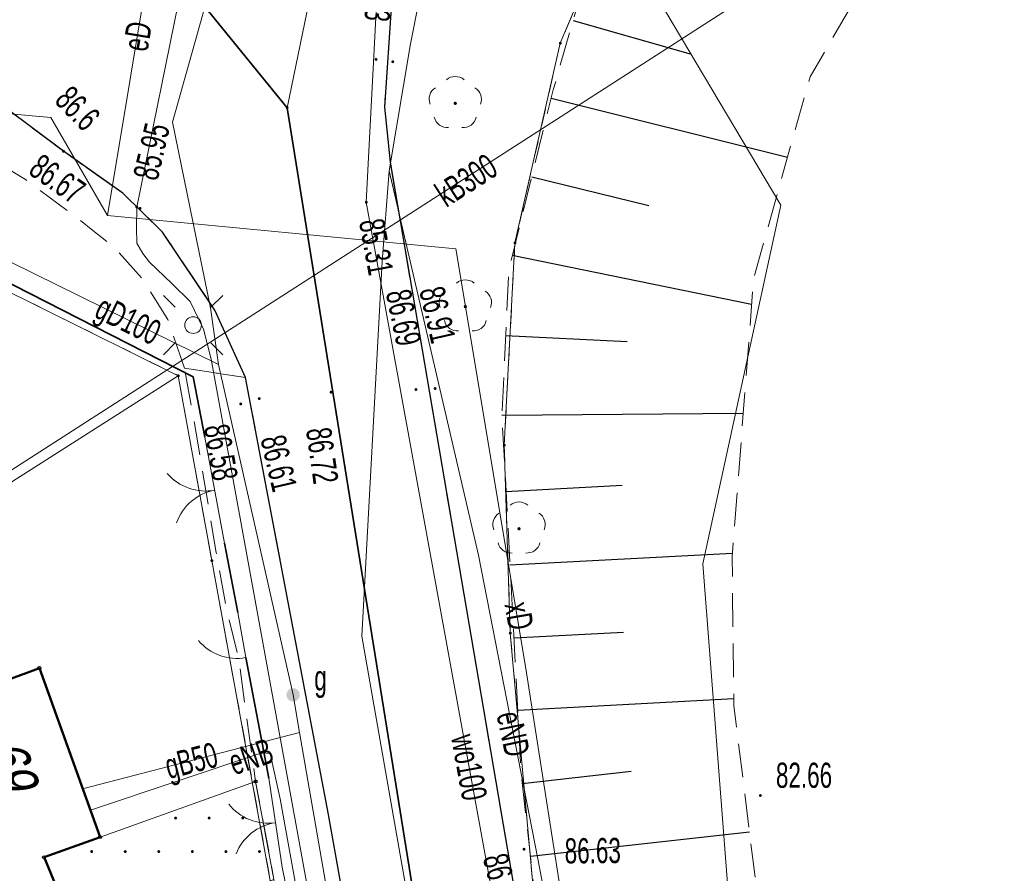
# Model space of a CAD drawing. Header units: metres. Extents: x 7504240 to 7504745, y 5782869 to 5783359.
# Tile 26 of 93: x 7504268 to 7504297, y 5783065 to 5783090. Entities that reach past the tile are written whole.
import ezdxf
from ezdxf.enums import TextEntityAlignment as Align

# ---------------------------------------------------------------- set-up
doc = ezdxf.new("R2010")
doc.units = ezdxf.units.M
doc.header["$MEASUREMENT"] = 0
for name, pattern in [('1.0_0.5', [1.5, 1, -0.5]), ('1.5_0.5', [2, 1.5, -0.5]), ('219-500', [0]), ('egug-500', [1, 0.5, -0.5]), ('l219_500', [0]), ('l32_500', [0]), ('otob_500', [0]), ('otof_500', [0])]:
    doc.linetypes.add(name, pattern=pattern)
doc.layers.get('0').update_dxf_attribs({"color": 2, "linetype": 'CONTINUOUS', "lineweight": 5})
for name, color, linetype in [('000 Inne (niezydentyfikowane)', 7, 'CONTINUOUS'), ('203-punkt graniczny', 7, 'CONTINUOUS'), ('216-obręb ewidencyjny', 7, 'CONTINUOUS'), ('218-kontur użytku gruntowego', 7, 'CONTINUOUS'), ('219-działka ewidencyjna', 7, 'CONTINUOUS'), ('312-budynek ewidencyjny', 7, 'CONTINUOUS'), ('Adres nieruchomości (na budynku)', 7, 'CONTINUOUS'), ('brama', 7, 'CONTINUOUS'), ('chodnik', 7, 'CONTINUOUS'), ('drzewo liściaste', 7, 'CONTINUOUS'), ('furtka', 7, 'CONTINUOUS'), ('jezdnia', 7, 'CONTINUOUS'), ('krawężnik', 7, 'CONTINUOUS'), ('latarnia', 7, 'CONTINUOUS'), ('ogrodzenie trwałe', 7, 'CONTINUOUS'), ('pikieta sztuczna', 7, 'CONTINUOUS'), ('pikieta sztuczna-Atr2', 7, 'CONTINUOUS'), ('przewód elektroenergetyczny podziemny', 7, 'CONTINUOUS'), ('przewód elektroenergetyczny podziemny-Atr1', 7, 'CONTINUOUS'), ('przewód gazowy', 7, 'CONTINUOUS'), ('przewód gazowy-Atr1', 7, 'CONTINUOUS'), ('przewód kanalizacyjny', 7, 'CONTINUOUS'), ('przewód kanalizacyjny-Atr1', 7, 'CONTINUOUS'), ('przewód niezidentyfikowany', 7, 'CONTINUOUS'), ('przewód niezidentyfikowany-Atr1', 7, 'CONTINUOUS'), ('przewód telekomunikacyjny podziemny', 7, 'CONTINUOUS'), ('przewód wodociągowy', 7, 'CONTINUOUS'), ('przewód wodociągowy-Atr1', 7, 'CONTINUOUS'), ('Punkt budynku', 7, 'CONTINUOUS'), ('rzędna', 7, 'CONTINUOUS'), ('rzędna-Atr2', 7, 'CONTINUOUS'), ('skarpa nieumocniona', 7, 'CONTINUOUS'), ('wjazd do podziemia', 7, 'CONTINUOUS'), ('zasuwa lub zawór', 7, 'CONTINUOUS'), ('zasuwa lub zawór-Atr17', 7, 'CONTINUOUS')]:
    doc.layers.add(name, color=color, linetype=linetype)
doc.styles.get("Standard").update_dxf_attribs({"font": 'Working1250', "width": 0.75})
doc.linetypes.add('902-500', pattern='A,3.75,0,[1,ksztalty.shx,S=0.5,R=0,X=0,Y=0],3.75', length=7.5)

# ---------------------------------------------------------------- blocks, each defined once
blk = doc.blocks.new('PW01')
at = {"linetype": 'Continuous', "lineweight": 13}
h = blk.add_hatch(color=0, dxfattribs=at)
edge = h.paths.add_edge_path()
edge.add_arc((0, 0), 0.045, 0, 360)
blk = doc.blocks.new('SM01')
at = {"color": 0, "linetype": 'Continuous', "lineweight": 13}
for p, q in [((-0.53, 0.531), (-0.883, 0.884)), ((0.531, 0.531), (0.884, 0.884)), ((-0.53, -0.53), (-0.883, -0.883)), ((0.531, -0.53), (0.884, -0.883))]:
    blk.add_line(p, q, dxfattribs=at)
blk.add_circle((0, 0), 0.25, dxfattribs=at)
blk = doc.blocks.new('US25')
at = {"linetype": 'Continuous', "lineweight": 0}
h = blk.add_hatch(color=0, dxfattribs=at)
edge = h.paths.add_edge_path()
edge.add_arc((0, 0), 0.2, 0, 360)
blk = doc.blocks.new('OP021')
at = {"linetype": 'Continuous', "lineweight": 13}
h = blk.add_hatch(color=0, dxfattribs=at)
edge = h.paths.add_edge_path()
edge.add_arc((0, 0), 0.05, 0, 360)
at = {"color": 0, "linetype": 'Continuous', "lineweight": 13}
for centre, start, end in [((0, 0.4), 49.272, 130.728), ((-0.38, 0.124), 121.308, 202.548), ((0.38, 0.124), 337.452, 58.692), ((-0.235, -0.324), 193.221, 274.871), ((0.235, -0.324), 265.129, 346.779)]:
    blk.add_arc(centre, 0.4, start, end, dxfattribs=at)
blk = doc.blocks.new('OK02')
at = {"color": 0, "linetype": 'Continuous', "lineweight": 0}
for centre, start, end in [((-1.5, 0), 0, 60), ((1.5, 0), 120, 180)]:
    blk.add_arc(centre, 1.5, start, end, dxfattribs=at)
blk = doc.blocks.new('OK04')
at = {"color": 0, "linetype": 'Continuous', "lineweight": 0}
blk.add_arc((1.5, 0.001), 1.5, 120, 180, dxfattribs=at)
blk = doc.blocks.new('203')
at = {"linetype": 'Continuous', "lineweight": 0}
h = blk.add_hatch(color=0, dxfattribs=at)
edge = h.paths.add_edge_path()
edge.add_arc((0, 0), 0.045, 0, 360)
blk = doc.blocks.new('PUNKTBUD')
at = {"color": 0}
blk.add_circle((0, 0), 0.045, dxfattribs=at)
blk = doc.blocks.new('PW02')
at = {"linetype": 'Continuous', "lineweight": 13}
h = blk.add_hatch(color=0, dxfattribs=at)
edge = h.paths.add_edge_path()
edge.add_arc((0, 0), 0.045, 0, 360)

msp = doc.modelspace()

# ---------------------------------------------------------------- linework, layer by layer
at = {"layer": '000 Inne (niezydentyfikowane)', "color": 7, "linetype": 'Continuous', "lineweight": 25, "flags": 128}
for points in [[(7504284.26, 5783090.3), (7504287.75, 5783089.31)], [(7504283.61, 5783087.98), (7504290.65, 5783086.23)], [(7504283.03, 5783085.64), (7504286.52, 5783084.78)], [(7504282.45, 5783083.3), (7504289.58, 5783081.84)], [(7504282.25, 5783080.91), (7504285.87, 5783080.73)], [(7504282.14, 5783078.54), (7504289.33, 5783078.6)], [(7504282.26, 5783076.26), (7504285.72, 5783076.45)], [(7504282.38, 5783074.07), (7504289.01, 5783074.42)], [(7504282.5, 5783071.9), (7504285.76, 5783072.07)], [(7504282.61, 5783069.74), (7504289.05, 5783070.09)], [(7504282.74, 5783067.56), (7504285.99, 5783067.93)], [(7504282.99, 5783065.39), (7504289.52, 5783066.12)]]:
    msp.add_lwpolyline(points, dxfattribs=at)
at = {"layer": '216-obręb ewidencyjny', "color": 7, "linetype": 'l32_500', "lineweight": 35, "flags": 128}
for points in [[(7504275.74, 5783087.7), (7504265.67, 5783100.07)], [(7504283.45, 5783039.71), (7504275.74, 5783087.7)]]:
    msp.add_lwpolyline(points, dxfattribs=at)
at = {"layer": '218-kontur użytku gruntowego', "color": 3, "linetype": 'egug-500', "lineweight": 18, "flags": 128}
for points in [[(7504265.67, 5783100.07), (7504275.74, 5783087.7)], [(7504286.15, 5783094.99), (7504283.88, 5783089.62)], [(7504283.88, 5783089.62), (7504282.53, 5783083.67)], [(7504275.74, 5783087.7), (7504283.45, 5783039.71)], [(7504261.66, 5783085.08), (7504272.5, 5783079.71)], [(7504282.53, 5783083.67), (7504282.21, 5783077.64)], [(7504272.5, 5783079.71), (7504273.5, 5783074.2)], [(7504282.21, 5783077.64), (7504282.39, 5783072.04)], [(7504273.5, 5783074.2), (7504275.25, 5783064.61)], [(7504282.39, 5783072.04), (7504283.14, 5783063.67)]]:
    msp.add_lwpolyline(points, dxfattribs=at)
at = {"layer": '219-działka ewidencyjna', "color": 7, "linetype": '219-500', "lineweight": 18, "flags": 128}
for points in [[(7504280.89, 5783112.65), (7504275.74, 5783087.7)], [(7504265.67, 5783100.07), (7504275.74, 5783087.7)], [(7504286.15, 5783094.99), (7504283.88, 5783089.62)], [(7504283.88, 5783089.62), (7504282.53, 5783083.67)], [(7504283.45, 5783039.71), (7504275.74, 5783087.7)], [(7504272.5, 5783079.71), (7504261.66, 5783085.08)], [(7504282.53, 5783083.67), (7504282.21, 5783077.64)], [(7504255.19, 5783068.68), (7504272.5, 5783079.71)], [(7504272.5, 5783079.71), (7504273.5, 5783074.2)], [(7504282.21, 5783077.64), (7504282.39, 5783072.04)], [(7504273.5, 5783074.2), (7504275.25, 5783064.61)], [(7504282.39, 5783072.04), (7504283.14, 5783063.67)]]:
    msp.add_lwpolyline(points, dxfattribs=at)
at = {"layer": '219-działka ewidencyjna', "color": 7, "linetype": 'l219_500', "lineweight": 18, "flags": 128}
for points in [[(7504275.74, 5783087.7), (7504265.67, 5783100.07)], [(7504283.45, 5783039.71), (7504275.74, 5783087.7)]]:
    msp.add_lwpolyline(points, dxfattribs=at)
at = {"layer": '312-budynek ewidencyjny', "color": 7, "linetype": 'Continuous', "lineweight": 50, "flags": 128}
for points in [[(7504268.36, 5783071), (7504258.33, 5783067.3)], [(7504270.17, 5783065.96), (7504268.36, 5783071)], [(7504268.5, 5783065.36), (7504270.17, 5783065.96)], [(7504269.64, 5783062.61), (7504268.5, 5783065.36)]]:
    msp.add_lwpolyline(points, dxfattribs=at)
at = {"layer": 'brama', "color": 7, "linetype": 'otob_500', "lineweight": 18, "flags": 128}
for points in [[(7504273.88, 5783074.72), (7504273.29, 5783077.88)], [(7504275.59, 5783065.06), (7504275.2, 5783067.72)], [(7504276.22, 5783061.99), (7504275.59, 5783065.06)]]:
    msp.add_lwpolyline(points, dxfattribs=at)
at = {"layer": 'chodnik', "color": 7, "linetype": '1.0_0.5', "lineweight": 18, "flags": 128}
for points in [[(7504253.528, 5783069.096), (7504256.11, 5783075.75), (7504256.85, 5783082.87), (7504256.96, 5783086.56), (7504257.46, 5783087.08), (7504258.31, 5783087.84), (7504258.89, 5783088.26), (7504259.51, 5783088.65), (7504260.42, 5783089.03), (7504261.52, 5783089.34), (7504262.39, 5783089.46), (7504263.28, 5783089.41), (7504264.89, 5783089.01), (7504266.48, 5783088.16), (7504267.35, 5783087.7), (7504269.08, 5783086.4), (7504270.85, 5783085.15), (7504272.03, 5783083.99), (7504273.59, 5783081.67), (7504274.5, 5783079.66), (7504272.68, 5783079.94)], [(7504272.68, 5783079.94), (7504272.19, 5783081.39), (7504271.42, 5783082.61), (7504270.57, 5783083.56), (7504269.95, 5783084.04), (7504269.38, 5783084.5), (7504267.95, 5783085.56), (7504266.77, 5783086.26), (7504265.96, 5783086.73), (7504265.18, 5783087.16), (7504264.48, 5783087.43), (7504263.83, 5783087.62), (7504263.13, 5783087.68), (7504262.45, 5783087.72), (7504261.7, 5783087.61), (7504261.13, 5783087.43), (7504259.96, 5783086.75), (7504258.41, 5783085.08), (7504257.78, 5783075.69), (7504254.596, 5783067.802)]]:
    msp.add_lwpolyline(points, dxfattribs=at)
msp.add_lwpolyline([(7504272.68, 5783079.94), (7504274.5, 5783079.66), (7504276.97, 5783066.63), (7504280.37, 5783047.58), (7504281.2, 5783042.89), (7504281.28, 5783042.41), (7504281.47, 5783041.8), (7504281.75, 5783041.13), (7504281.96, 5783040.59), (7504282.4, 5783039.77), (7504282.84, 5783038.99), (7504283.9, 5783037.33), (7504284.47, 5783036.52), (7504285.14, 5783035.65), (7504285.74, 5783034.91), (7504286.42, 5783034.2), (7504287.13, 5783033.44), (7504288.43, 5783032.11), (7504289.3, 5783031.28), (7504290.27, 5783030.5), (7504296.41, 5783025.45), (7504300.2, 5783022.51), (7504305, 5783018.95), (7504306.48, 5783018.06), (7504307.34, 5783017.55), (7504308.89, 5783016.86), (7504309.45, 5783016.6), (7504310.08, 5783016.41), (7504311.06, 5783016.11), (7504317.39, 5783014.53), (7504327.02, 5783012.16), (7504338.73, 5783009.18), (7504350.7, 5783006.22), (7504350.27, 5783004.56), (7504349.41, 5783004.84), (7504347.06, 5783005.39), (7504345.32, 5783005.79), (7504342.99, 5783006.32), (7504339.79, 5783007.2), (7504337.16, 5783007.78), (7504334.14, 5783008.48), (7504332.99, 5783008.78), (7504330.28, 5783009.39), (7504328.75, 5783009.78), (7504327.54, 5783010.1), (7504323.95, 5783011.04), (7504320.9, 5783011.72), (7504317.67, 5783012.56), (7504315.1, 5783013.27), (7504313.88, 5783013.55), (7504311.07, 5783014.25), (7504309.97, 5783014.53), (7504308.18, 5783015.01), (7504305.34, 5783015.84), (7504304.69, 5783016.14), (7504299.9, 5783020.29), (7504290.43, 5783027.71), (7504289.23, 5783028.76), (7504283.51, 5783034.17), (7504282.22, 5783035.16), (7504280.36, 5783036.93), (7504280.34, 5783037.15), (7504279.72, 5783041.51), (7504279.65, 5783042.07), (7504279.47, 5783043.24), (7504278.14, 5783050.16), (7504277.89, 5783051.55), (7504277.55, 5783053.27), (7504276.56, 5783058.36), (7504275.82, 5783061.49), (7504275.35, 5783064.7), (7504274.8, 5783067.62), (7504274.3, 5783071.26), (7504273.97, 5783072.6), (7504273.63, 5783074.44), (7504273.03, 5783078)], close=True, dxfattribs=at)
at = {"layer": 'furtka', "color": 7, "linetype": 'otof_500', "lineweight": 18, "flags": 128}
msp.add_lwpolyline([(7504274.51, 5783071.31), (7504274.27, 5783072.65)], dxfattribs=at)
at = {"layer": 'jezdnia', "color": 7, "linetype": '1.5_0.5', "lineweight": 18, "flags": 128}
for points in [[(7504258.91, 5783102.195), (7504259.32, 5783101.71), (7504260.19, 5783100.87), (7504261.03, 5783100.2), (7504262.23, 5783099.48), (7504263.58, 5783098.75), (7504271.27, 5783096.34), (7504273.07, 5783095.78), (7504273.4, 5783095.77), (7504279.31, 5783093.59), (7504279.17, 5783092.79), (7504278.85, 5783090.82), (7504278.64, 5783087.72), (7504278.81, 5783086.08), (7504282.18, 5783066.33), (7504283.44, 5783058.97), (7504284.42, 5783053.22), (7504284.91, 5783049.94), (7504285.49, 5783046.49), (7504285.84, 5783044.92), (7504286.31, 5783043.45), (7504286.85, 5783042.21), (7504287.36, 5783041.25), (7504289.58, 5783038.5), (7504293.54, 5783034.48), (7504295.7, 5783032.45), (7504300.71, 5783028.28), (7504305.95, 5783024.59), (7504308.28, 5783023.17), (7504310.62, 5783021.96), (7504313.43, 5783020.91), (7504340.95, 5783013.8), (7504343.87, 5783015), (7504366.83, 5783009.82), (7504368.46, 5783007.35), (7504380.09, 5783004.41), (7504392.58, 5783000.89), (7504409.71, 5782996.44), (7504418.79, 5782994.61), (7504427.67, 5782993.29), (7504438.12, 5782992.39), (7504446.48, 5782991.94), (7504453.86, 5782991.9), (7504457.37, 5782992.02), (7504461.74, 5782992.36), (7504466.89, 5782992.96), (7504475.17, 5782994.75), (7504481.39, 5782996.44), (7504489.89, 5782999.25), (7504498.82, 5783002.54), (7504509.98, 5783007.34), (7504522.54, 5783013.35), (7504529.26, 5783016.68), (7504538.28, 5783021.08), (7504546.06, 5783024.95), (7504563.03, 5783033.15), (7504576.07, 5783039.52), (7504582.27, 5783042.49), (7504590.59, 5783046.56), (7504598.34, 5783050.34), (7504604.14, 5783053.16), (7504612.18, 5783057.1), (7504619.41, 5783060.65), (7504623.25, 5783062.68), (7504628.55, 5783065.83), (7504632.69, 5783068.5), (7504637.19, 5783071.66), (7504640.42, 5783074.18), (7504646.93, 5783079.7), (7504651.35, 5783083.5), (7504656.24, 5783087.72), (7504659.96, 5783091.18), (7504663.58, 5783094.96), (7504668.61, 5783100.21), (7504672.24, 5783104.28), (7504673.98, 5783106.47), (7504676.16, 5783109.22), (7504677.92, 5783111.69), (7504683.21, 5783119.6), (7504692.97, 5783134.06), (7504697.28, 5783140.66), (7504703.94, 5783137.76), (7504702.01, 5783134.84), (7504700.11, 5783131.95), (7504682.52, 5783107.61), (7504681.53, 5783107.36), (7504680.83, 5783106.66), (7504679.47, 5783104.87), (7504671.52, 5783096.13), (7504667.4, 5783091.62), (7504665.49, 5783089.55), (7504663.61, 5783087.67), (7504662.46, 5783086.44), (7504660.96, 5783085.08), (7504658.9, 5783083.2), (7504656.05, 5783080.53), (7504654.45, 5783079), (7504652.94, 5783077.72), (7504651.64, 5783076.47), (7504650.36, 5783075.37), (7504648.75, 5783073.98), (7504646.46, 5783072.13), (7504645.81, 5783071.59), (7504644.26, 5783070.33), (7504641.19, 5783067.95), (7504637.74, 5783065.38), (7504634.35, 5783062.98), (7504630.46, 5783060.56), (7504628.13, 5783059.2), (7504623.19, 5783056.57), (7504609.99, 5783050.25), (7504604.6, 5783047.61), (7504591.25, 5783041.21), (7504585.49, 5783038.44), (7504574.11, 5783032.73), (7504572.98, 5783032.14), (7504571.83, 5783031.12), (7504570.86, 5783029.98), (7504570.06, 5783028.28), (7504569.86, 5783026.77), (7504569.7, 5783024.89), (7504570.78, 5783021.85), (7504573.24, 5783017.15), (7504573.89, 5783016.17), (7504582.776, 5783007.938)], [(7504577.831, 5783003.782), (7504558.98, 5783020.81), (7504558.19, 5783021.34), (7504557.01, 5783021.88), (7504555.95, 5783022.12), (7504554.68, 5783022.21), (7504552.44, 5783021.93), (7504550.87, 5783021.47), (7504550.03, 5783021.13), (7504542.66, 5783017.53), (7504537.48, 5783015.03), (7504523.13, 5783008.03), (7504517.19, 5783005.17), (7504514.08, 5783003.77), (7504502.02, 5782998.51), (7504488.87, 5782993.68), (7504484.23, 5782992.16), (7504480.8, 5782991.1), (7504476.85, 5782990.02), (7504473.94, 5782989.24), (7504470.36, 5782988.44), (7504467.43, 5782987.96), (7504464.96, 5782987.62), (7504462.36, 5782987.31), (7504458.59, 5782987.02), (7504449.03, 5782986.88), (7504442.13, 5782987.04), (7504437.74, 5782987.41), (7504430.56, 5782987.86), (7504427.73, 5782988.13), (7504424.96, 5782988.52), (7504413.65, 5782990.36), (7504405.37, 5782992.35), (7504396.6, 5782994.48), (7504380.09, 5782998.65), (7504378.7, 5782997.69), (7504375.03, 5782998.38), (7504374.88, 5783000.07), (7504368.43, 5783001.67), (7504353.45, 5783005.46), (7504353.03, 5783003.8), (7504350.27, 5783004.56), (7504350.7, 5783006.22), (7504338.73, 5783009.18), (7504327.02, 5783012.16), (7504317.39, 5783014.53), (7504311.06, 5783016.11), (7504310.08, 5783016.41), (7504309.45, 5783016.6), (7504308.89, 5783016.86), (7504307.34, 5783017.55), (7504306.48, 5783018.06), (7504305, 5783018.95), (7504300.2, 5783022.51), (7504296.41, 5783025.45), (7504290.27, 5783030.5), (7504289.3, 5783031.28), (7504288.43, 5783032.11), (7504287.13, 5783033.44), (7504286.42, 5783034.2), (7504285.74, 5783034.91), (7504285.14, 5783035.65), (7504284.47, 5783036.52), (7504283.9, 5783037.33), (7504282.84, 5783038.99), (7504282.4, 5783039.77), (7504281.96, 5783040.59), (7504281.75, 5783041.13), (7504281.47, 5783041.8), (7504281.28, 5783042.41), (7504281.2, 5783042.89), (7504280.37, 5783047.58), (7504276.97, 5783066.63), (7504274.5, 5783079.66), (7504273.59, 5783081.67), (7504272.03, 5783083.99), (7504270.85, 5783085.15), (7504269.08, 5783086.4), (7504267.35, 5783087.7), (7504266.48, 5783088.16), (7504264.89, 5783089.01), (7504263.28, 5783089.41), (7504262.39, 5783089.46), (7504261.52, 5783089.34), (7504260.42, 5783089.03), (7504259.51, 5783088.65), (7504258.89, 5783088.26), (7504258.31, 5783087.84), (7504257.46, 5783087.08), (7504256.96, 5783086.56), (7504256.52, 5783086.01), (7504256.18, 5783085.39), (7504254.9, 5783082.31), (7504255.4, 5783082.11), (7504255.2, 5783081.51), (7504254.64, 5783081.7), (7504250.768, 5783072.44)]]:
    msp.add_lwpolyline(points, dxfattribs=at)
at = {"layer": 'krawężnik', "color": 7, "linetype": 'Continuous', "lineweight": 25, "flags": 128}
for points in [[(7504279.31, 5783093.59), (7504279.17, 5783092.79), (7504278.85, 5783090.82), (7504278.64, 5783087.72), (7504278.81, 5783086.08), (7504282.18, 5783066.33), (7504283.44, 5783058.97), (7504284.42, 5783053.22), (7504284.91, 5783049.94), (7504285.49, 5783046.49), (7504285.84, 5783044.92), (7504286.31, 5783043.45), (7504286.85, 5783042.21), (7504287.36, 5783041.25), (7504289.58, 5783038.5)], [(7504280.37, 5783047.58), (7504276.97, 5783066.63), (7504274.5, 5783079.66), (7504273.59, 5783081.67), (7504272.03, 5783083.99), (7504270.85, 5783085.15), (7504269.08, 5783086.4), (7504267.35, 5783087.7), (7504266.48, 5783088.16), (7504264.89, 5783089.01), (7504263.28, 5783089.41), (7504262.39, 5783089.46), (7504261.52, 5783089.34), (7504260.42, 5783089.03), (7504259.51, 5783088.65), (7504258.89, 5783088.26), (7504258.31, 5783087.84), (7504257.46, 5783087.08), (7504256.96, 5783086.56), (7504256.52, 5783086.01), (7504256.18, 5783085.39)]]:
    msp.add_lwpolyline(points, dxfattribs=at)
at = {"layer": 'ogrodzenie trwałe', "color": 7, "linetype": '902-500', "lineweight": 35, "flags": 128}
for points in [[(7504273.29, 5783077.88), (7504272.94, 5783079.68), (7504261.74, 5783085.39)], [(7504274.27, 5783072.65), (7504273.88, 5783074.72)], [(7504275.2, 5783067.72), (7504274.51, 5783071.31)]]:
    msp.add_lwpolyline(points, dxfattribs=at)
at = {"layer": 'przewód elektroenergetyczny podziemny', "color": 1, "linetype": 'Continuous', "lineweight": 18, "flags": 128}
for points in [[(7504291.82, 5783037.94), (7504290.18, 5783039.21), (7504287.31, 5783043.81), (7504284.58, 5783047.97), (7504282.42, 5783054.12), (7504279.99, 5783060.4), (7504279.01, 5783066), (7504277.97, 5783071.95), (7504278.57, 5783083.12), (7504278.78, 5783085.82), (7504279.42, 5783089.6), (7504280.48, 5783094.97), (7504280.57, 5783095.62), (7504282.38, 5783099.88), (7504284.75, 5783103.83), (7504286.25, 5783105.64), (7504288.14, 5783107.53), (7504290.38, 5783109.11), (7504298.6, 5783114.54), (7504306.05, 5783119.39)], [(7504277.3, 5783054.43), (7504277.96, 5783054.78), (7504277.89, 5783055.14), (7504277.54, 5783057.49), (7504277.3, 5783059.18), (7504277.12, 5783060.21), (7504273.48, 5783080.2), (7504273.25, 5783081.1), (7504272.85, 5783081.92), (7504272.31, 5783082.46), (7504271.64, 5783083.1), (7504271.44, 5783083.35), (7504271.26, 5783083.66), (7504271.25, 5783084.12), (7504271.26, 5783084.74), (7504273.98, 5783098.14), (7504275.74, 5783106.19), (7504275.9, 5783106.93), (7504276.27, 5783107.48), (7504283.38, 5783112.81), (7504285.1, 5783113.95), (7504286.98, 5783115.21), (7504292.67, 5783119.11)], [(7504280.77, 5783083.49), (7504270.39, 5783084.49), (7504273.75, 5783104.69), (7504273.09, 5783105.1)], [(7504270.39, 5783084.49), (7504268.7, 5783087.41), (7504261.27, 5783088.07), (7504260.08, 5783087.54), (7504256.98, 5783085.37)], [(7504278.78, 5783085.82), (7504281.44, 5783074.36), (7504283.21, 5783065.31), (7504284.94, 5783056.24), (7504285.79, 5783052.17)], [(7504269.88, 5783066.76), (7504274.99, 5783068.47), (7504275.24, 5783068.45), (7504275.53, 5783067.1), (7504276.99, 5783059.01), (7504276.99, 5783058.43), (7504277.64, 5783054.36)]]:
    msp.add_lwpolyline(points, dxfattribs=at)
at = {"layer": 'przewód gazowy', "color": 52, "linetype": 'Continuous', "lineweight": 18, "flags": 128}
for points in [[(7504272.743, 5783113.805), (7504280.18, 5783110.14), (7504273.82, 5783092.58), (7504272.33, 5783087.27), (7504273.46, 5783081.73), (7504273.7, 5783080.05)], [(7504275.92, 5783070.2), (7504273.7, 5783080.05), (7504259.26, 5783087.16)], [(7504275.92, 5783070.2), (7504276.11, 5783069.08), (7504279.7, 5783048.37), (7504281.62, 5783037.38), (7504282.14, 5783037)], [(7504276.11, 5783069.08), (7504269.65, 5783067.4)]]:
    msp.add_lwpolyline(points, dxfattribs=at)
at = {"layer": 'przewód kanalizacyjny', "color": 34, "linetype": 'Continuous', "lineweight": 18, "flags": 128}
msp.add_lwpolyline([(7504295.93, 5783095.19), (7504266.8, 5783076.44), (7504254.164, 5783068.325)], dxfattribs=at)
at = {"layer": 'przewód niezidentyfikowany', "color": 7, "linetype": 'Continuous', "lineweight": 18, "flags": 128}
msp.add_lwpolyline([(7504285.79, 5783052.17), (7504282.84, 5783071.04), (7504280.77, 5783083.49)], dxfattribs=at)
at = {"layer": 'przewód telekomunikacyjny podziemny', "color": 30, "linetype": 'Continuous', "lineweight": 18, "flags": 128}
msp.add_lwpolyline([(7504308.3, 5783130.52), (7504314.06, 5783122.02), (7504301.1, 5783110.44), (7504294.62, 5783104.5), (7504293.31, 5783103.32), (7504286.56, 5783091.35), (7504290.45, 5783084.79), (7504288.13, 5783074.1), (7504288.98, 5783063.04), (7504290.59, 5783059.18), (7504292.7, 5783051.36), (7504295.74, 5783045.52), (7504291.64, 5783043.03), (7504298.44, 5783035.65), (7504312.58, 5783026.31), (7504331.96, 5783020.19), (7504337.43, 5783020.11), (7504339.95, 5783019.85), (7504362.47, 5783012.63), (7504365.1, 5783015.2), (7504381.87, 5783009.7)], dxfattribs=at)
at = {"layer": 'przewód wodociągowy', "color": 5, "linetype": 'Continuous', "lineweight": 18, "flags": 128}
msp.add_lwpolyline([(7504264.53, 5783100.03), (7504264.81, 5783099.92), (7504278.59, 5783094.45), (7504278.57, 5783094), (7504278.1, 5783084.88), (7504286.23, 5783040.25), (7504287.3, 5783039.19), (7504287.51, 5783038.98), (7504293.48, 5783033.06), (7504307.98, 5783022), (7504317.4, 5783018.66), (7504327.14, 5783016.08), (7504327.63, 5783015.96), (7504330.31, 5783015.31), (7504332.31, 5783014.82), (7504347.98, 5783010.97), (7504376.93, 5783003.63), (7504377.4, 5783003.51)], dxfattribs=at)
at = {"layer": 'skarpa nieumocniona', "color": 7, "linetype": '1.0_0.5', "lineweight": 18, "flags": 128}
msp.add_lwpolyline([(7504380.26, 5783157.29), (7504360.6, 5783143.78), (7504316.18, 5783114.33), (7504308.12, 5783108.39), (7504301.16, 5783102.47), (7504297.24, 5783098.07), (7504295, 5783094.94), (7504291.32, 5783088.62), (7504289.64, 5783082.62), (7504289, 5783074.3), (7504289.05, 5783069.88), (7504290.14, 5783061.08), (7504292.11, 5783054.55), (7504294.02, 5783050.56), (7504299.26, 5783044.09), (7504307.08, 5783036.72), (7504312.87, 5783033.06), (7504316.58, 5783031.37), (7504328.4, 5783028.9), (7504351.13, 5783023.78), (7504363.39, 5783021.3), (7504413.85, 5783010.73), (7504431.69, 5783007.41), (7504436.75, 5783006.68), (7504449.41, 5783006.34), (7504455.77, 5783006.68), (7504466.29, 5783007.91), (7504473.68, 5783009.36), (7504480.69, 5783011.01), (7504494.41, 5783014.72), (7504506.9, 5783019.28), (7504519.45, 5783025.13), (7504534.08, 5783032.16), (7504551.57, 5783040.71), (7504569.46, 5783049.26), (7504587.18, 5783058.15), (7504598.88, 5783063.95), (7504609.85, 5783070.47), (7504626.84, 5783080.04), (7504636.35, 5783086.39), (7504644.85, 5783093.82), (7504653.4, 5783101.92), (7504661.84, 5783111.43), (7504671.68, 5783124.09), (7504681.81, 5783136.8), (7504682.99, 5783139.33), (7504682.99, 5783141.47), (7504681.9, 5783149.9), (7504687.5, 5783150.11), (7504691.23, 5783148.09), (7504688.67, 5783134.36), (7504687.62, 5783131.16), (7504670.58, 5783105.9), (7504665.57, 5783099.62), (7504660.83, 5783094.45), (7504651.28, 5783086.01), (7504639.63, 5783075.99), (7504633.77, 5783072.09), (7504616.16, 5783061.81), (7504605.84, 5783056.43), (7504578.71, 5783043.4), (7504537.89, 5783023.52), (7504518.91, 5783013.94), (7504507.93, 5783008.75), (7504501.44, 5783006.01), (7504493.81, 5783003.86), (7504483.25, 5783001.26), (7504466.9, 5782996.88), (7504461.31, 5782996.25), (7504448.12, 5782995.98), (7504439.68, 5782995.93), (7504424.97, 5782996.88), (7504417.47, 5782998.08), (7504402.32, 5783001.64), (7504382.41, 5783006.37), (7504367, 5783010.06), (7504349.55, 5783014.23), (7504312.94, 5783023.2), (7504304.88, 5783028.31), (7504298.92, 5783033.22), (7504294.33, 5783037.81), (7504290.06, 5783044.03), (7504286.84, 5783049.67), (7504284.73, 5783055.27), (7504283.46, 5783061.23), (7504282.72, 5783067.77), (7504282.14, 5783078.58), (7504282.35, 5783082.9), (7504283.67, 5783088.23), (7504285.41, 5783094.35), (7504288.53, 5783099.88), (7504292.8, 5783105.26), (7504299.13, 5783111.8), (7504305.14, 5783117.18), (7504311.05, 5783121.77), (7504324.28, 5783130.74), (7504335.99, 5783138.86), (7504380.83, 5783168.62), (7504391.47, 5783175.56), (7504419.98, 5783194.78), (7504441.54, 5783209.35), (7504458.79, 5783221.06), (7504464.22, 5783218.59), (7504462.78, 5783216.55), (7504450.84, 5783204.54), (7504448.08, 5783202.3), (7504441.38, 5783197.83), (7504424.07, 5783186.48), (7504393.68, 5783166.39)], close=True, dxfattribs=at)
msp.add_lwpolyline([(7504380.26, 5783157.29), (7504360.6, 5783143.78), (7504316.18, 5783114.33), (7504308.12, 5783108.39), (7504301.16, 5783102.47), (7504297.24, 5783098.07), (7504295, 5783094.94), (7504291.32, 5783088.62), (7504289.64, 5783082.62), (7504289, 5783074.3), (7504289.05, 5783069.88), (7504290.14, 5783061.08), (7504292.11, 5783054.55), (7504294.02, 5783050.56), (7504299.26, 5783044.09), (7504307.08, 5783036.72), (7504312.87, 5783033.06), (7504316.58, 5783031.37), (7504328.4, 5783028.9), (7504351.13, 5783023.78), (7504363.39, 5783021.3), (7504413.85, 5783010.73), (7504431.69, 5783007.41), (7504436.75, 5783006.68), (7504449.41, 5783006.34), (7504455.77, 5783006.68), (7504466.29, 5783007.91), (7504473.68, 5783009.36), (7504480.69, 5783011.01), (7504494.41, 5783014.72), (7504506.9, 5783019.28), (7504519.45, 5783025.13), (7504534.08, 5783032.16), (7504551.57, 5783040.71), (7504569.46, 5783049.26), (7504587.18, 5783058.15), (7504598.88, 5783063.95), (7504609.85, 5783070.47), (7504626.84, 5783080.04), (7504636.35, 5783086.39), (7504644.85, 5783093.82), (7504653.4, 5783101.92), (7504661.84, 5783111.43), (7504671.68, 5783124.09), (7504681.81, 5783136.8), (7504682.99, 5783139.33), (7504682.99, 5783141.47), (7504681.9, 5783149.9), (7504687.5, 5783150.11), (7504691.23, 5783148.09), (7504688.67, 5783134.36), (7504687.62, 5783131.16), (7504670.58, 5783105.9), (7504665.57, 5783099.62), (7504660.83, 5783094.45), (7504651.28, 5783086.01), (7504639.63, 5783075.99), (7504633.77, 5783072.09), (7504616.16, 5783061.81), (7504605.84, 5783056.43), (7504578.71, 5783043.4), (7504537.89, 5783023.52), (7504518.91, 5783013.94), (7504507.93, 5783008.75), (7504501.44, 5783006.01), (7504493.81, 5783003.86), (7504483.25, 5783001.26), (7504466.9, 5782996.88), (7504461.31, 5782996.25), (7504448.12, 5782995.98), (7504439.68, 5782995.93), (7504424.97, 5782996.88), (7504417.47, 5782998.08), (7504402.32, 5783001.64), (7504382.41, 5783006.37), (7504367, 5783010.06), (7504349.55, 5783014.23), (7504312.94, 5783023.2), (7504304.88, 5783028.31), (7504298.92, 5783033.22), (7504294.33, 5783037.81), (7504290.06, 5783044.03), (7504286.84, 5783049.67), (7504284.73, 5783055.27), (7504283.46, 5783061.23), (7504282.72, 5783067.77), (7504282.14, 5783078.58), (7504282.35, 5783082.9), (7504283.67, 5783088.23), (7504285.41, 5783094.35), (7504288.53, 5783099.88), (7504292.8, 5783105.26), (7504299.13, 5783111.8), (7504305.14, 5783117.18), (7504311.05, 5783121.77), (7504324.28, 5783130.74), (7504335.99, 5783138.86), (7504380.83, 5783168.62), (7504391.47, 5783175.56), (7504419.98, 5783194.78), (7504441.54, 5783209.35), (7504458.79, 5783221.06), (7504464.22, 5783218.59), (7504462.78, 5783216.55), (7504450.84, 5783204.54), (7504448.08, 5783202.3), (7504441.38, 5783197.83), (7504424.07, 5783186.48), (7504393.68, 5783166.39)], close=True, dxfattribs=at)
at = {"layer": 'wjazd do podziemia', "color": 7, "linetype": 'Continuous', "lineweight": 18, "flags": 128}
msp.add_lwpolyline([(7504274.8, 5783067.62), (7504270.17, 5783065.96), (7504268.5, 5783065.36), (7504269.64, 5783062.61), (7504275.35, 5783064.7)], close=True, dxfattribs=at)

# ---------------------------------------------------------------- block references
at = {"layer": '203-punkt graniczny', "color": 7, "linetype": 'Continuous', "lineweight": 18}
for p in [(7504283.88, 5783089.62), (7504275.74, 5783087.7), (7504282.53, 5783083.67), (7504272.5, 5783079.71), (7504282.21, 5783077.64), (7504273.5, 5783074.2), (7504282.39, 5783072.04)]:
    msp.add_blockref('203', p, dxfattribs=at)
at = {"layer": 'brama', "color": 7, "linetype": 'Continuous', "lineweight": 18}
for p, rotation in [((7504273.585, 5783076.3), 100.576), ((7504275.395, 5783066.39), 98.341)]:
    msp.add_blockref('OK02', p, dxfattribs=dict(at, rotation=rotation))
at = {"layer": 'drzewo liściaste', "color": 94, "linetype": 'Continuous', "lineweight": 18}
for p in [(7504280.75, 5783087.83), (7504281.05, 5783081.77), (7504282.65, 5783075.15)]:
    msp.add_blockref('OP021', p, dxfattribs=at)
at = {"layer": 'furtka', "color": 7, "linetype": 'Continuous', "lineweight": 18, "rotation": 100.154}
msp.add_blockref('OK04', (7504274.51, 5783071.31), dxfattribs=at)
at = {"layer": 'latarnia', "color": 7, "linetype": 'Continuous', "lineweight": 18}
msp.add_blockref('SM01', (7504272.94, 5783081.22), dxfattribs=at)
at = {"layer": 'pikieta sztuczna', "color": 7, "linetype": 'Continuous', "lineweight": 13}
for p in [(7504278.39, 5783089.14), (7504278.89, 5783089.07), (7504269.08, 5783086.4), (7504271.36, 5783084.7), (7504280.15, 5783079.33), (7504274.91, 5783079.03), (7504277.05, 5783079.22), (7504279.58, 5783079.3), (7504274.36, 5783078.87), (7504289.84, 5783067.2), (7504282.8, 5783065.6)]:
    msp.add_blockref('PW01', p, dxfattribs=at)
at = {"layer": 'Punkt budynku', "color": 5, "linetype": 'Continuous', "lineweight": 18}
for p in [(7504268.36, 5783071), (7504274.8, 5783067.62), (7504270.17, 5783065.96), (7504268.5, 5783065.36)]:
    msp.add_blockref('PUNKTBUD', p, dxfattribs=at)
at = {"layer": 'rzędna', "color": 1, "linetype": 'Continuous', "lineweight": 18}
msp.add_blockref('PW01', (7504271.26, 5783084.74), dxfattribs=at)
at = {"layer": 'rzędna', "color": 5, "linetype": 'Continuous', "lineweight": 18}
msp.add_blockref('PW01', (7504278.1, 5783084.88), dxfattribs=at)
at = {"layer": 'wjazd do podziemia', "color": 7, "linetype": 'Continuous', "lineweight": 18}
for p in [(7504272.418, 5783066.528), (7504273.418, 5783066.528), (7504274.418, 5783066.528), (7504269.918, 5783065.528), (7504270.918, 5783065.528), (7504271.918, 5783065.528), (7504272.918, 5783065.528), (7504273.918, 5783065.528), (7504274.918, 5783065.528)]:
    msp.add_blockref('PW02', p, dxfattribs=at)
at = {"layer": 'zasuwa lub zawór', "color": 52, "linetype": 'Continuous', "lineweight": 18, "rotation": 4.399}
msp.add_blockref('US25', (7504275.92, 5783070.2), dxfattribs=at)

# ---------------------------------------------------------------- texts
at = {"layer": 'Adres nieruchomości (na budynku)', "color": 7, "linetype": 'Continuous', "lineweight": 25, "oblique": 15, "width": 0.79}
msp.add_text('69', height=1.25, rotation=109.292, dxfattribs=at).set_placement((7504267.61, 5783067.83), align=Align.MIDDLE_CENTER)
at = {"layer": 'pikieta sztuczna-Atr2', "color": 7, "width": 0.667}
for s, rotation, p in [('86.73', 263.098, (7504278.237, 5783091.981)), ('86.6', 314.306, (7504268.78, 5783087.886)), ('86.67', 325.043, (7504267.998, 5783085.749)), ('86.91', 282.765, (7504279.675, 5783082.262)), ('86.69', 281.665, (7504278.677, 5783082.19)), ('86.58', 279.805, (7504273.259, 5783078.189)), ('86.61', 283.05, (7504274.942, 5783077.833)), ('86.72', 277.985, (7504276.301, 5783078.108)), ('86.63', 360.498, (7504284.013, 5783065.174)), ('86.63', 284.416, (7504281.566, 5783065.347))]:
    msp.add_text(s, height=0.75, rotation=rotation, dxfattribs=at).set_placement(p)
msp.add_text('82.66', height=0.75, dxfattribs=at).set_placement((7504290.304, 5783067.429))
at = {"layer": 'przewód elektroenergetyczny podziemny-Atr1', "color": 1, "width": 0.667}
for s, rotation, p in [('eD', 80.549, (7504271.28, 5783089.829)), ('eND', 282.021, (7504282.481, 5783069.036)), ('eNB', 18.502, (7504274.661, 5783068.36))]:
    msp.add_text(s, height=0.75, rotation=rotation, dxfattribs=at).set_placement(p, align=Align.MIDDLE_CENTER)
at = {"layer": 'przewód gazowy-Atr1', "color": 52, "width": 0.667}
for s, rotation, p in [('gD100', -26.215, (7504271.009, 5783081.375)), ('gB50', 14.546, (7504272.883, 5783068.242))]:
    msp.add_text(s, height=0.75, rotation=rotation, dxfattribs=at).set_placement(p, align=Align.MIDDLE_CENTER)
at = {"layer": 'przewód kanalizacyjny-Atr1', "color": 34, "width": 0.667}
msp.add_text('kB300', height=0.75, rotation=32.707, dxfattribs=at).set_placement((7504281.077, 5783085.539), align=Align.MIDDLE_CENTER)
at = {"layer": 'przewód niezidentyfikowany-Atr1', "color": 7, "width": 0.667}
msp.add_text('xD', height=0.75, rotation=279.844, dxfattribs=at).set_placement((7504282.656, 5783072.554), align=Align.MIDDLE_CENTER)
at = {"layer": 'przewód wodociągowy-Atr1', "color": 5, "width": 0.667}
msp.add_text('wo100', height=0.75, rotation=280.324, dxfattribs=at).set_placement((7504280.99, 5783069.01), align=Align.MIDDLE_LEFT)
at = {"layer": 'rzędna-Atr2', "color": 1, "width": 0.667}
msp.add_text('85.95', height=0.75, rotation=77.006, dxfattribs=at).set_placement((7504271.511, 5783085.578), align=Align.MIDDLE_LEFT)
at = {"layer": 'rzędna-Atr2', "color": 5, "width": 0.667}
msp.add_text('85.31', height=0.75, rotation=280.324, dxfattribs=at).set_placement((7504277.88, 5783084.31))
at = {"layer": 'zasuwa lub zawór-Atr17', "color": 52, "width": 0.667}
msp.add_text('g', height=0.75, dxfattribs=at).set_placement((7504276.551, 5783070.705), align=Align.MIDDLE_LEFT)

doc.saveas('drawing.dxf')
